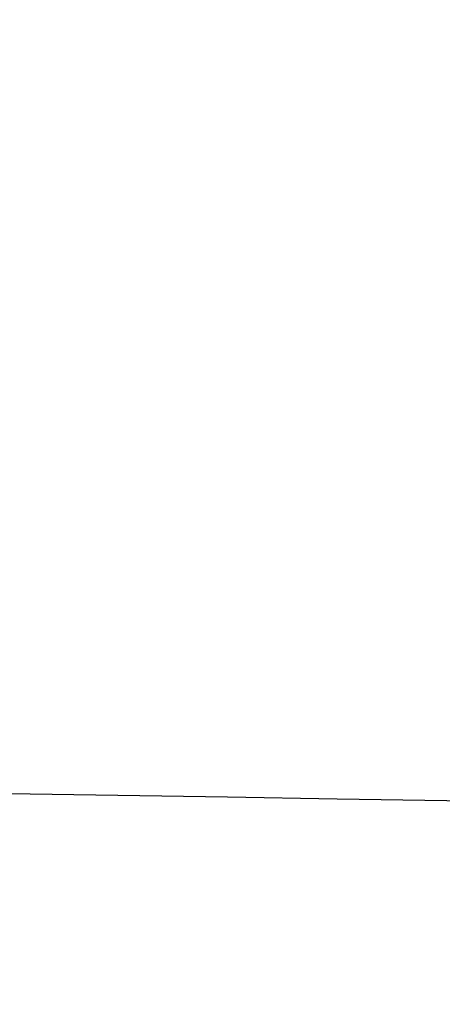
# Model space of a CAD drawing. Header units: millimetres. Extents: x 15530 to 15827, y -2396 to -2216.
# Tile 202 of 256: x 15546.571 to 15546.6364, y -2307.018 to -2306.8657. Entities that reach past the tile are written whole.
import ezdxf

# ---------------------------------------------------------------- set-up
doc = ezdxf.new("R2010")
doc.units = ezdxf.units.MM
doc.header["$MEASUREMENT"] = 0
doc.layers.add('Default', color=7, linetype='Continuous', true_color=0x000000)

msp = doc.modelspace()

# ---------------------------------------------------------------- linework, layer by layer
at = {"layer": 'Default'}
for points in [[(15546.58293, -2308.08312, 15.56722), (15548.19355, -2306.2529, 16.12098), (15549.80417, -2304.42269, 16.67474)], [(15546.5908, -2304.67124, 27.68263), (15544.76923, -2306.30094, 27.15746), (15542.94766, -2307.93065, 26.63229)], [(15546.58293, -2304.78899, 15.56722), (15548.19355, -2306.6192, 16.12098), (15549.80417, -2308.44942, 16.67474)], [(15546.5908, -2308.20087, 27.68263), (15544.76923, -2306.57117, 27.15746), (15542.94766, -2304.94146, 26.63229)]]:
    msp.add_open_spline(points, degree=2, dxfattribs=at)
msp.add_open_spline([(15531.34119, -2306.84677, 129.4797), (15531.33091, -2306.85781, 134.26238), (15531.38025, -2306.85905, 139.04034), (15531.63176, -2306.85698, 148.59465), (15531.83411, -2306.85322, 153.36631), (15532.42889, -2306.834, 162.98204), (15532.80717, -2306.81526, 167.59673), (15533.78765, -2306.76763, 177.17983), (15534.36312, -2306.74503, 181.91924), (15535.66703, -2306.72416, 191.37637), (15536.39332, -2306.71954, 196.08392), (15538.02702, -2306.74381, 205.44167), (15538.93374, -2306.77509, 210.07983), (15540.48664, -2306.85138, 216.9879), (15541.0341, -2306.88042, 219.27404), (15542.19771, -2306.92692, 223.82344), (15542.81235, -2306.94333, 226.08365), (15544.10073, -2306.96295, 230.57651), (15544.77233, -2306.96673, 232.8061), (15546.16739, -2306.97885, 237.23382), (15546.88882, -2306.98703, 239.43156), (15547.64203, -2307.00862, 241.61069)], degree=3, knots=[-203.673381, -203.673381, -203.673381, -203.673381, -178.118894, -178.118894, -152.546712, -152.546712, -126.555847, -126.555847, -100.970706, -100.970706, -75.447077, -75.447077, -50.051256, -50.051256, -37.436348, -37.436348, -24.891047, -24.891047, -12.415746, -12.415746, 0, 0, 0, 0], dxfattribs=at)

doc.saveas('drawing.dxf')
